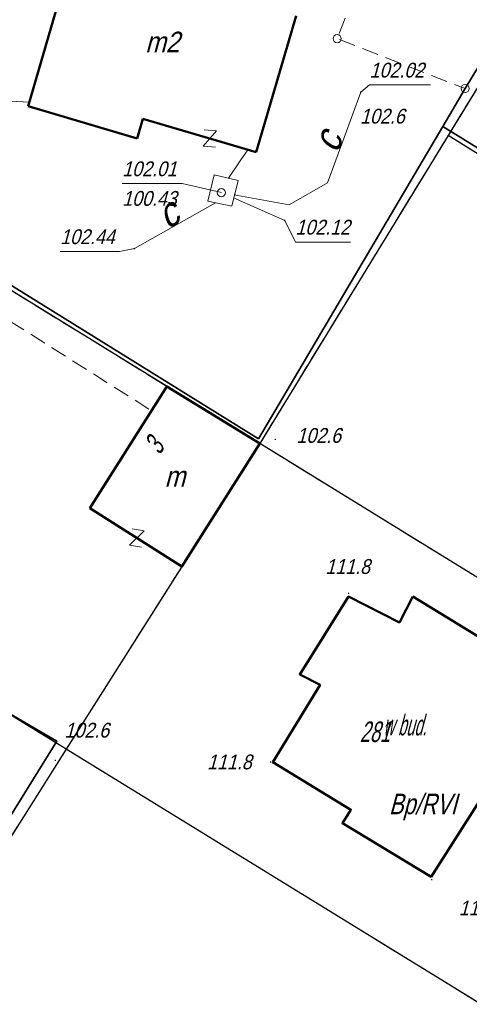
# Model space of a CAD drawing. Extents: x 6530721 to 6531385, y 5978377 to 5979143.
# Tile 18 of 146: x 6530794 to 6530822, y 5978746 to 5978806. Entities that reach past the tile are written whole.
import ezdxf
from ezdxf.enums import TextEntityAlignment as Align

# ---------------------------------------------------------------- set-up
doc = ezdxf.new("R2010")
doc.units = 0
for name, pattern in [('AB_rokocin 2014-08-13 AC2004$0$1.0_0.5', [1.5, 1, -0.5]), ('AB_rokocin 2014-08-13 AC2004$0$l217_500', [2, 1.5, -0.5]), ('AB_rokocin 2014-08-13 AC2004$0$l219_500', [0])]:
    doc.linetypes.add(name, pattern=pattern)
for name, color, linetype, lineweight in [('AB-wymiarowa', 7, 'Continuous', 30), ('AB_rokocin 2014-08-13 AC2004$0$203-Punkt załamania granicy działki nie stabilizowany', 7, 'Continuous', 18), ('AB_rokocin 2014-08-13 AC2004$0$209-Opis konturu klasyfikacyjnego', 7, 'Continuous', 18), ('AB_rokocin 2014-08-13 AC2004$0$211-Nr działki', 7, 'Continuous', 18), ('AB_rokocin 2014-08-13 AC2004$0$217-Granica konturu klasyfikcyjnego', 7, 'Continuous', 18), ('AB_rokocin 2014-08-13 AC2004$0$219-Linia granicy', 7, 'Continuous', 18), ('AB_rokocin 2014-08-13 AC2004$0$238-Punkt adresowy budynku', 7, 'Continuous', 18), ('AB_rokocin 2014-08-13 AC2004$0$312-Budynek', 7, 'Continuous', 18), ('AB_rokocin 2014-08-13 AC2004$0$312-Numer ewidencyjny budynku-Atr124', 7, 'Continuous', 18), ('AB_rokocin 2014-08-13 AC2004$0$346-Wiata obrys', 7, 'Continuous', 18), ('AB_rokocin 2014-08-13 AC2004$0$346-Wiata słupy symb.', 7, 'Continuous', 18), ('AB_rokocin 2014-08-13 AC2004$0$624-Punkt rzędnej przewodu-SCPOD', 7, 'Continuous', 18), ('AB_rokocin 2014-08-13 AC2004$0$624-Punkt rzędnej przewodu-SCPOD-Atr2', 7, 'Continuous', 18), ('AB_rokocin 2014-08-13 AC2004$0$991-Przehaczenie', 7, 'Continuous', 18), ('AB_rokocin 2014-08-13 AC2004$0$996-Tekst dodatkowy mały', 7, 'Continuous', 18), ('AB_rokocin 2014-08-13 AC2004$0$komora podziemna - przewód ciepłowniczy (powierzchnia)-SC', 7, 'Continuous', 18), ('AB_rokocin 2014-08-13 AC2004$0$ogrodzenie trwałe (linia)', 7, 'Continuous', 18), ('AB_rokocin 2014-08-13 AC2004$0$przewód ciepłowniczy (linia)-SC', 7, 'Continuous', 18), ('AB_rokocin 2014-08-13 AC2004$0$przewód ciepłowniczy (linia)-SC-Atr17', 7, 'Continuous', 18), ('AB_rokocin 2014-08-13 AC2004$0$przewód elektroenergetyczny (linia)-SEPOD', 7, 'Continuous', 18), ('AB_rokocin 2014-08-13 AC2004$0$przewód kanalizacyjny - projektowany (linia)-SK', 7, 'Continuous', 18), ('AB_rokocin 2014-08-13 AC2004$0$punkt wysokościowy naturalny', 7, 'Continuous', 18), ('AB_rokocin 2014-08-13 AC2004$0$punkt wysokościowy naturalny-Atr2', 7, 'Continuous', 18), ('AB_rokocin 2014-08-13 AC2004$0$właz (punkt)-SC', 7, 'Continuous', 18), ('AB_rokocin 2014-08-13 AC2004$0$właz (punkt)-SC-Atr2', 7, 'Continuous', 18), ('AB_rokocin 2014-08-13 AC2004$0$właz (punkt)-SC-Atr3', 7, 'Continuous', 18)]:
    doc.layers.add(name, color=color, linetype=linetype, lineweight=lineweight)
doc.styles.add('AB_rokocin 2014-08-13 AC2004$0$Standard', font='txt')
doc.linetypes.add('AB_rokocin 2014-08-13 AC2004$0$902-500', pattern='A,3.75,0,[1,ksztalty.shx,S=0.5,R=0,X=0,Y=0],3.75', length=7.5)

# ---------------------------------------------------------------- blocks, each defined once
blk = doc.blocks.new('AB_rokocin 2014-08-13 AC2004$0$PW01')
at = {"linetype": 'Continuous', "lineweight": 13}
h = blk.add_hatch(color=0, dxfattribs=at)
edge = h.paths.add_edge_path()
edge.add_arc((0, 0), 0.045, 0, 360)
blk = doc.blocks.new('AB_rokocin 2014-08-13 AC2004$0$621')
at = {"linetype": 'Continuous', "lineweight": 0}
h = blk.add_hatch(color=0, dxfattribs=at)
edge = h.paths.add_edge_path()
edge.add_arc((0, 0), 0.05, 0, 360)
blk = doc.blocks.new('AB_rokocin 2014-08-13 AC2004$0$991')
at = {"color": 0, "linetype": 'Continuous', "lineweight": 0}
for p, q in [((-0.375, 0.5), (0.375, 0.5)), ((-0.375, -0.5), (0.375, 0.5)), ((-0.375, -0.5), (0.375, -0.5))]:
    blk.add_line(p, q, dxfattribs=at)
blk = doc.blocks.new('AB_rokocin 2014-08-13 AC2004$0$US22')
at = {"color": 0, "linetype": 'Continuous', "lineweight": 13}
blk.add_circle((0, 0), 0.25, dxfattribs=at)
blk = doc.blocks.new('AB_rokocin 2014-08-13 AC2004$0$311')
at = {"color": 0, "linetype": 'Continuous', "lineweight": 0}
blk.add_circle((0, 0), 0.25, dxfattribs=at)
blk = doc.blocks.new('AB_rokocin 2014-08-13 AC2004$0$203')
at = {"linetype": 'Continuous', "lineweight": 0}
h = blk.add_hatch(color=0, dxfattribs=at)
edge = h.paths.add_edge_path()
edge.add_arc((0, 0), 0.045, 0, 360)
blk = doc.blocks.new('AB_rokocin 2014-08-13 AC2004')
at = {"layer": 'AB_rokocin 2014-08-13 AC2004$0$217-Granica konturu klasyfikcyjnego', "color": 3, "linetype": 'AB_rokocin 2014-08-13 AC2004$0$l217_500', "lineweight": 18, "flags": 128}
for points in [[(6530820.48, 5978799.28), (6530828.76, 5978812.81)], [(6530820.48, 5978799.28), (6530828.76, 5978812.81)], [(6530774.92, 5978801.55), (6530809.03, 5978780.56)], [(6530774.92, 5978801.55), (6530809.03, 5978780.56)], [(6530809.03, 5978780.56), (6530820.48, 5978799.28)], [(6530809.03, 5978780.56), (6530820.48, 5978799.28)], [(6530820.48, 5978799.28), (6530855.41, 5978777.57)], [(6530820.48, 5978799.28), (6530855.41, 5978777.57)], [(6530763.18, 5978782.95), (6530797.27, 5978761.98)], [(6530763.18, 5978782.95), (6530797.27, 5978761.98)], [(6530797.27, 5978761.98), (6530809.03, 5978780.56)], [(6530797.27, 5978761.98), (6530809.03, 5978780.56)], [(6530809.03, 5978780.56), (6530844.83, 5978758.51)], [(6530809.03, 5978780.56), (6530844.83, 5978758.51)], [(6530789.225, 5978749.258), (6530797.27, 5978761.98)], [(6530789.225, 5978749.258), (6530797.27, 5978761.98)], [(6530797.27, 5978761.98), (6530833.06, 5978739.96)], [(6530797.27, 5978761.98), (6530833.06, 5978739.96)]]:
    blk.add_lwpolyline(points, dxfattribs=at)
at = {"layer": 'AB_rokocin 2014-08-13 AC2004$0$219-Linia granicy', "color": 92, "linetype": 'AB_rokocin 2014-08-13 AC2004$0$l219_500', "lineweight": 30, "flags": 128}
for points in [[(6530828.76, 5978812.81), (6530820.48, 5978799.28)], [(6530828.76, 5978812.81), (6530820.48, 5978799.28)], [(6530809.03, 5978780.56), (6530774.92, 5978801.55)], [(6530809.03, 5978780.56), (6530774.92, 5978801.55)], [(6530820.48, 5978799.28), (6530809.03, 5978780.56)], [(6530820.48, 5978799.28), (6530809.03, 5978780.56)], [(6530855.41, 5978777.57), (6530820.48, 5978799.28)], [(6530855.41, 5978777.57), (6530820.48, 5978799.28)], [(6530797.27, 5978761.98), (6530763.18, 5978782.95)], [(6530797.27, 5978761.98), (6530763.18, 5978782.95)], [(6530809.03, 5978780.56), (6530797.27, 5978761.98)], [(6530809.03, 5978780.56), (6530797.27, 5978761.98)], [(6530844.83, 5978758.51), (6530809.03, 5978780.56)], [(6530844.83, 5978758.51), (6530809.03, 5978780.56)], [(6530797.27, 5978761.98), (6530789.225, 5978749.258)], [(6530797.27, 5978761.98), (6530789.225, 5978749.258)], [(6530833.06, 5978739.96), (6530797.27, 5978761.98)], [(6530833.06, 5978739.96), (6530797.27, 5978761.98)]]:
    blk.add_lwpolyline(points, dxfattribs=at)
at = {"layer": 'AB_rokocin 2014-08-13 AC2004$0$312-Budynek', "color": 250, "linetype": 'Continuous', "lineweight": 50, "flags": 128}
for points in [[(6530794.95, 5978801.07), (6530798.04, 5978811.67)], [(6530811.25, 5978806.56), (6530808.81, 5978798.27)], [(6530801.58, 5978799.11), (6530794.95, 5978801.07)], [(6530801.93, 5978800.3), (6530801.58, 5978799.11)], [(6530808.81, 5978798.27), (6530801.93, 5978800.3)], [(6530798.71, 5978776.63), (6530803.39, 5978784.03)], [(6530803.39, 5978784.03), (6530809.03, 5978780.56)], [(6530809.03, 5978780.56), (6530804.3, 5978773.09)], [(6530804.3, 5978773.09), (6530798.71, 5978776.63)]]:
    blk.add_lwpolyline(points, dxfattribs=at)
blk.add_lwpolyline([(6530818.33, 5978771.26), (6530824.86, 5978767.26), (6530823.6, 5978765.13), (6530826.74, 5978763.32), (6530823.56, 5978758.04), (6530822.37, 5978758.8), (6530819.45, 5978754.22), (6530814.06, 5978757.47), (6530814.57, 5978758.29), (6530809.82, 5978761.18), (6530812.7, 5978765.88), (6530811.46, 5978766.52), (6530814.43, 5978771.25), (6530817.52, 5978769.68)], close=True, dxfattribs=at)
at = {"layer": 'AB_rokocin 2014-08-13 AC2004$0$346-Wiata obrys', "color": 7, "linetype": 'AB_rokocin 2014-08-13 AC2004$0$1.0_0.5', "lineweight": 18, "flags": 128}
blk.add_lwpolyline([(6530814.64, 5978807.51), (6530816.85, 5978807.2), (6530818.56, 5978811.71), (6530825.72, 5978809.1), (6530821.52, 5978802.14), (6530813.74, 5978805.17)], close=True, dxfattribs=at)
at = {"layer": 'AB_rokocin 2014-08-13 AC2004$0$624-Punkt rzędnej przewodu-SCPOD-Atr2', "color": 6, "linetype": 'ByBlock', "flags": 128}
for points in [[(6530815.17, 5978801.92), (6530815.71, 5978802.36), (6530819.418, 5978802.36)], [(6530810.55, 5978794.12), (6530811.2, 5978792.81), (6530814.551, 5978792.81)], [(6530801.41, 5978792.41), (6530800.51, 5978792.23), (6530796.898, 5978792.23)]]:
    blk.add_lwpolyline(points, dxfattribs=at)
at = {"layer": 'AB_rokocin 2014-08-13 AC2004$0$komora podziemna - przewód ciepłowniczy (powierzchnia)-SC', "color": 212, "linetype": 'Continuous', "lineweight": 18, "flags": 128}
blk.add_lwpolyline([(6530806.26, 5978796.9), (6530807.71, 5978796.55), (6530807.33, 5978794.99), (6530805.88, 5978795.3)], close=True, dxfattribs=at)
at = {"layer": 'AB_rokocin 2014-08-13 AC2004$0$ogrodzenie trwałe (linia)', "color": 252, "linetype": 'AB_rokocin 2014-08-13 AC2004$0$902-500', "lineweight": 35, "flags": 128}
for points in [[(6530828.51, 5978813.38), (6530825.41, 5978814.07), (6530814.03, 5978817.12), (6530810.22, 5978818.13), (6530807, 5978819.05), (6530806.11, 5978819.26), (6530793.44, 5978822.47), (6530785.07, 5978818.97), (6530774.69, 5978802.1), (6530808.96, 5978780.85)], [(6530808.96, 5978780.85), (6530820.16, 5978799.84)], [(6530762.31, 5978782.52), (6530796.69, 5978762.46), (6530788.783, 5978749.733)]]:
    blk.add_lwpolyline(points, dxfattribs=at)
blk.add_lwpolyline([(6530820.16, 5978799.84), (6530821.52, 5978802.14), (6530825.72, 5978809.1), (6530827.74, 5978812.16), (6530828.51, 5978813.38), (6530867.94, 5978802.98), (6530864.87, 5978797), (6530862.62, 5978793.09), (6530861.91, 5978791.71), (6530855.1, 5978778.29)], close=True, dxfattribs=at)
at = {"layer": 'AB_rokocin 2014-08-13 AC2004$0$przewód ciepłowniczy (linia)-SC', "color": 212, "linetype": 'Continuous', "lineweight": 18, "flags": 128}
for points in [[(6530815.17, 5978801.92), (6530813.16, 5978796.41), (6530810.82, 5978795.07), (6530807.48, 5978795.67)], [(6530807.14, 5978796.69), (6530807.84, 5978797.74), (6530808.3, 5978798.41)], [(6530801.41, 5978792.41), (6530806.35, 5978795.2)], [(6530810.55, 5978794.12), (6530807.44, 5978795.49)]]:
    blk.add_lwpolyline(points, dxfattribs=at)
at = {"layer": 'AB_rokocin 2014-08-13 AC2004$0$przewód elektroenergetyczny (linia)-SEPOD', "color": 1, "linetype": 'Continuous', "lineweight": 18, "flags": 128}
blk.add_lwpolyline([(6530795.01, 5978801.32), (6530774.64, 5978802.42)], dxfattribs=at)
at = {"layer": 'AB_rokocin 2014-08-13 AC2004$0$przewód kanalizacyjny - projektowany (linia)-SK', "color": 32, "linetype": 'AB_rokocin 2014-08-13 AC2004$0$1.0_0.5', "lineweight": 18, "flags": 128}
blk.add_lwpolyline([(6530776.1, 5978799.23), (6530802.46, 5978782.55)], dxfattribs=at)
at = {"layer": 'AB_rokocin 2014-08-13 AC2004$0$właz (punkt)-SC-Atr2', "color": 212, "linetype": 'ByBlock', "flags": 128}
blk.add_lwpolyline([(6530806.7, 5978795.81), (6530804.32, 5978796.36), (6530800.67, 5978796.36)], dxfattribs=at)
at = {"layer": 'AB_rokocin 2014-08-13 AC2004$0$203-Punkt załamania granicy działki nie stabilizowany', "color": 7, "linetype": 'Continuous', "lineweight": 18, "rotation": 171.887}
for p in [(6530820.48, 5978799.28), (6530809.03, 5978780.56), (6530797.27, 5978761.98)]:
    blk.add_blockref('AB_rokocin 2014-08-13 AC2004$0$203', p, dxfattribs=at)
at = {"layer": 'AB_rokocin 2014-08-13 AC2004$0$346-Wiata słupy symb.', "color": 7, "linetype": 'Continuous', "lineweight": 18}
for p in [(6530813.74, 5978805.17), (6530821.52, 5978802.14)]:
    blk.add_blockref('AB_rokocin 2014-08-13 AC2004$0$311', p, dxfattribs=at)
at = {"layer": 'AB_rokocin 2014-08-13 AC2004$0$624-Punkt rzędnej przewodu-SCPOD', "color": 6, "linetype": 'Continuous', "lineweight": 18}
for p, rotation in [((6530815.17, 5978801.92), 359.8740000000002), ((6530810.55, 5978794.12), 359.9610000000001), ((6530801.41, 5978792.41), 0.004999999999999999)]:
    blk.add_blockref('AB_rokocin 2014-08-13 AC2004$0$621', p, dxfattribs=dict(at, rotation=rotation))
at = {"layer": 'AB_rokocin 2014-08-13 AC2004$0$991-Przehaczenie', "color": 7, "linetype": 'Continuous', "lineweight": 18}
for p, rotation in [((6530806, 5978799.1), 355.968), ((6530801.56, 5978774.82), 350.839)]:
    blk.add_blockref('AB_rokocin 2014-08-13 AC2004$0$991', p, dxfattribs=dict(at, rotation=rotation))
at = {"layer": 'AB_rokocin 2014-08-13 AC2004$0$punkt wysokościowy naturalny', "color": 7, "linetype": 'Continuous', "lineweight": 13}
for p in [(6530820.16, 5978799.84), (6530809.98, 5978780.81), (6530814.43, 5978771.45), (6530796.69, 5978762.46), (6530796.6, 5978761.3), (6530809.69, 5978761.2), (6530819.49, 5978754.04)]:
    blk.add_blockref('AB_rokocin 2014-08-13 AC2004$0$PW01', p, dxfattribs=at)
at = {"layer": 'AB_rokocin 2014-08-13 AC2004$0$właz (punkt)-SC', "color": 7, "linetype": 'Continuous', "lineweight": 18}
blk.add_blockref('AB_rokocin 2014-08-13 AC2004$0$US22', (6530806.7, 5978795.81), dxfattribs=at)
at = {"layer": 'AB_rokocin 2014-08-13 AC2004$0$209-Opis konturu klasyfikacyjnego', "color": 3, "linetype": 'Continuous', "lineweight": 20, "style": 'AB_rokocin 2014-08-13 AC2004$0$Standard', "oblique": 15, "width": 0.775}
blk.add_text('Bp/RVI', height=1.25, dxfattribs=at).set_placement((6530816.89, 5978758.02))
at = {"layer": 'AB_rokocin 2014-08-13 AC2004$0$211-Nr działki', "color": 92, "linetype": 'Continuous', "lineweight": 30, "style": 'AB_rokocin 2014-08-13 AC2004$0$Standard', "oblique": 15, "width": 0.656}
blk.add_text('281', height=1.25, dxfattribs=at).set_placement((6530815.11, 5978762.41))
at = {"layer": 'AB_rokocin 2014-08-13 AC2004$0$238-Punkt adresowy budynku', "color": 7, "linetype": 'Continuous', "lineweight": 20, "style": 'AB_rokocin 2014-08-13 AC2004$0$Standard', "oblique": 15, "width": 0.698}
blk.add_text('3', height=1.25, rotation=58.447, dxfattribs=at).set_placement((6530802.06, 5978780.75), align=Align.TOP_CENTER)
at = {"layer": 'AB_rokocin 2014-08-13 AC2004$0$312-Numer ewidencyjny budynku-Atr124', "color": 7, "linetype": 'ByBlock', "lineweight": 20, "style": 'AB_rokocin 2014-08-13 AC2004$0$Standard', "oblique": 15, "width": 0.896}
for s, p in [('m2', (6530803.11, 5978804.97)), ('m', (6530803.87, 5978778.56))]:
    blk.add_text(s, height=1.25, dxfattribs=at).set_placement(p, align=Align.MIDDLE_CENTER)
at = {"layer": 'AB_rokocin 2014-08-13 AC2004$0$624-Punkt rzędnej przewodu-SCPOD-Atr2', "color": 6, "linetype": 'ByBlock', "lineweight": 20, "style": 'AB_rokocin 2014-08-13 AC2004$0$Standard', "oblique": 15, "width": 0.9}
for s, p in [('102.02', (6530815.71, 5978802.81)), ('102.12', (6530811.2, 5978793.26)), ('102.44', (6530796.898, 5978792.68))]:
    blk.add_text(s, height=0.9, dxfattribs=at).set_placement(p)
at = {"layer": 'AB_rokocin 2014-08-13 AC2004$0$996-Tekst dodatkowy mały', "color": 7, "linetype": 'Continuous', "lineweight": 20, "style": 'AB_rokocin 2014-08-13 AC2004$0$Standard', "oblique": 15, "width": 0.531}
blk.add_text('w bud.', height=1.25, dxfattribs=at).set_placement((6530816.54, 5978762.81))
at = {"layer": 'AB_rokocin 2014-08-13 AC2004$0$przewód ciepłowniczy (linia)-SC-Atr17', "color": 7, "linetype": 'ByBlock', "lineweight": 20, "style": 'AB_rokocin 2014-08-13 AC2004$0$Standard', "oblique": 15, "width": 0.903}
for rotation, p in [(71.242, (6530813.79, 5978798.15)), (30.256, (6530803.41, 5978793.54))]:
    blk.add_text('c', height=1.75, rotation=rotation, dxfattribs=at).set_placement(p)
at = {"layer": 'AB_rokocin 2014-08-13 AC2004$0$punkt wysokościowy naturalny-Atr2', "color": 252, "linetype": 'ByBlock', "lineweight": 20, "style": 'AB_rokocin 2014-08-13 AC2004$0$Standard', "oblique": 15, "width": 0.9}
for s, p in [('102.6', (6530815.13, 5978800.01)), ('102.6', (6530811.26, 5978780.6)), ('111.8', (6530813.02, 5978772.63)), ('102.6', (6530797.16, 5978762.68)), ('111.8', (6530805.83, 5978760.75)), ('111.6', (6530821.13, 5978751.87))]:
    blk.add_text(s, height=0.9, dxfattribs=at).set_placement(p)
at = {"layer": 'AB_rokocin 2014-08-13 AC2004$0$właz (punkt)-SC-Atr2', "color": 212, "linetype": 'ByBlock', "lineweight": 20, "style": 'AB_rokocin 2014-08-13 AC2004$0$Standard', "oblique": 15, "width": 0.9}
blk.add_text('102.01', height=0.9, dxfattribs=at).set_placement((6530800.67, 5978796.81))
at = {"layer": 'AB_rokocin 2014-08-13 AC2004$0$właz (punkt)-SC-Atr3', "color": 212, "linetype": 'ByBlock', "lineweight": 20, "style": 'AB_rokocin 2014-08-13 AC2004$0$Standard', "oblique": 15, "width": 0.9}
blk.add_text('100.43', height=0.9, dxfattribs=at).set_placement((6530800.67, 5978795.01))

msp = doc.modelspace()

# ---------------------------------------------------------------- block references
at = {"layer": 'AB-wymiarowa'}
msp.add_blockref('AB_rokocin 2014-08-13 AC2004', (0, 0), dxfattribs=at)

doc.saveas('drawing.dxf')
